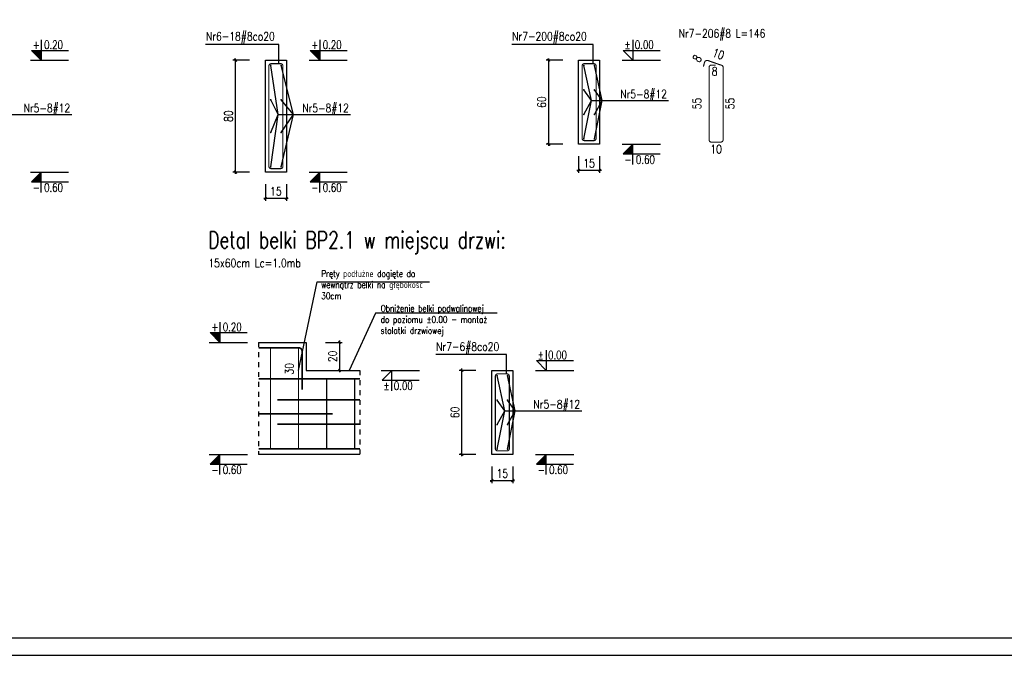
# Model space of a CAD drawing. Header units: millimetres. Extents: x 1283012 to 1317293, y -98285 to -69720.
# Tile 3 of 24: x 1289348 to 1296380, y -98145 to -93604. Entities that reach past the tile are written whole.
import ezdxf

# ---------------------------------------------------------------- set-up
doc = ezdxf.new("R2010")
doc.units = ezdxf.units.MM
doc.header["$LTSCALE"] = 250
doc.linetypes.add('PRZERYWANA', pattern=[0.282222, 0.141111, -0.141111])
for name, color, linetype in [('11 - opisy TXT2', 4, 'Continuous'), ('111 - opisy TXT3', 2, 'Continuous'), ('2 - linie odniesienia opisy', 8, 'Continuous'), ('33 - linia 2', 3, 'Continuous'), ('555 - cienka przerywana 3', 1, 'PRZERYWANA'), ('8 - zbrojenie', 8, 'Continuous')]:
    doc.layers.add(name, color=color, linetype=linetype)
doc.styles.add('TXT2', font='simplex.shx', dxfattribs={"width": 0.8, "height": 60})
doc.styles.add('TXT3', font='simplex.shx', dxfattribs={"width": 0.8, "height": 120})
doc.dimstyles.new('R1 - centymetry', dxfattribs={"dimtxt": 60, "dimasz": 17.5, "dimexe": 18.75, "dimexo": 18.75, "dimgap": 20, "dimtad": 1, "dimdec": 1, "dimlfac": 0.1, "dimrnd": 0.5, "dimdsep": 46, "dimtxsty": 'TXT2', "dimblk1": 'OBLIQUE', "dimblk2": 'OBLIQUE', "dimsah": 1, "dimcen": -0.75, "dimdle": 12.5, "dimclrt": 4, "dimadec": 0, "dimazin": 0, "dimtfac": 0.75, "dimtdec": 1, "dimtix": 1, "dimtmove": 2, "dimatfit": 3, "dimldrblk": 'OBLIQUE', "dimfxl": 100, "dimfxlon": 1, "dimtvp": 0.75, "dimtolj": 1, "dimtzin": 0, "dimarcsym": 0})
doc.dimstyles.new('wym zbr', dxfattribs={"dimtxt": 60, "dimasz": 35, "dimexe": 37.5, "dimexo": 37.5, "dimgap": 30, "dimtad": 0, "dimdec": 0, "dimlfac": 0.1, "dimzin": 0, "dimdsep": 46, "dimtxsty": 'TXT2', "dimblk1": 'OBLIQUE', "dimblk2": 'OBLIQUE', "dimsah": 1, "dimcen": -1.5, "dimdle": 25, "dimse1": 1, "dimse2": 1, "dimsd1": 1, "dimsd2": 1, "dimclrt": 4, "dimadec": 0, "dimazin": 0, "dimtfac": 0.75, "dimtdec": 0, "dimtix": 1, "dimtmove": 2, "dimatfit": 3, "dimldrblk": 'OBLIQUE', "dimfxl": 200, "dimfxlon": 1, "dimtvp": 0.75, "dimtolj": 1, "dimtzin": 0, "dimarcsym": 0})
doc.dimstyles.new('wym_zbr', dxfattribs={"dimtxt": 60, "dimasz": 35, "dimexe": 17.5, "dimexo": 37.5, "dimgap": 1.5, "dimtad": 0, "dimdec": 0, "dimlfac": 0.1, "dimzin": 0, "dimdsep": 46, "dimtxsty": 'TXT2', "dimblk1": 'OBLIQUE', "dimblk2": 'OBLIQUE', "dimsah": 1, "dimcen": -3, "dimdle": 12.5, "dimse1": 1, "dimse2": 1, "dimsd1": 1, "dimsd2": 1, "dimclrt": 4, "dimadec": 0, "dimazin": 0, "dimtfac": 0.75, "dimtdec": 0, "dimtix": 1, "dimtmove": 2, "dimatfit": 3, "dimldrblk": 'OBLIQUE', "dimfxl": 1, "dimtvp": 0.75, "dimtolj": 1, "dimtzin": 0, "dimarcsym": 0})

# ---------------------------------------------------------------- blocks, each defined once
blk = doc.blocks.new('poz')
at = {"layer": '2 - linie odniesienia opisy', "linetype": 'Continuous'}
blk.add_lwpolyline([(0, 58), (0, 0), (-27.4, 28), (78.3, 28)], dxfattribs=at)
at = {"layer": '2 - linie odniesienia opisy', "color": 4, "linetype": 'Continuous', "style": 'TXT2', "width": 0.75}
blk.add_attdef('POZ', (-29.7, 32), '', height=24, dxfattribs=at)
blk = doc.blocks.new('*D279')
at = {"layer": 'Defpoints', "color": 0, "transparency": 16777216}
for p in [(1294318.3, -93928.5), (1294271.6, -93944.5), (1294271.6, -94017.5)]:
    blk.add_point(p, dxfattribs=at)
at = {"layer": '2 - linie odniesienia opisy', "color": 4, "transparency": 16777216, "insert": (1294310.9, -93973.5), "char_height": 60, "attachment_point": 5, "style": 'TXT2'}
blk.add_mtext('\\A1;8', dxfattribs=at)
blk = doc.blocks.new('_OBLIQUE')
at = {"color": 0, "linetype": 'ByBlock'}
blk.add_line((-0.5, -0.5), (0.5, 0.5), dxfattribs=at)
blk = doc.blocks.new('*D280')
at = {"layer": 'Defpoints', "color": 0, "transparency": 16777216}
for p in [(1294307.9, -93928.5), (1294244.5, -94478.5), (1294307.9, -94478.5)]:
    blk.add_point(p, dxfattribs=at)
at = {"layer": '2 - linie odniesienia opisy', "color": 4, "transparency": 16777216, "insert": (1294184.5, -94203.5), "char_height": 60, "attachment_point": 5, "rotation": 90, "style": 'TXT2'}
blk.add_mtext('\\A1;55', dxfattribs=at)
blk = doc.blocks.new('*D281')
at = {"layer": 'Defpoints', "color": 0, "transparency": 16777216}
for p in [(1294355.6, -93928.5), (1294471.7, -93928.5), (1294346.6, -94478.5)]:
    blk.add_point(p, dxfattribs=at)
at = {"layer": '2 - linie odniesienia opisy', "color": 4, "transparency": 16777216, "insert": (1294421, -94203.5), "char_height": 60, "attachment_point": 5, "rotation": 90, "style": 'TXT2'}
blk.add_mtext('\\A1;55', dxfattribs=at)
blk = doc.blocks.new('*D282')
at = {"layer": 'Defpoints', "color": 0, "transparency": 16777216}
for p in [(1294271.6, -94462.5), (1294371.6, -94462.5), (1294371.6, -94572.7)]:
    blk.add_point(p, dxfattribs=at)
at = {"layer": '2 - linie odniesienia opisy', "color": 4, "transparency": 16777216, "insert": (1294321.6, -94528.9), "char_height": 60, "attachment_point": 5, "style": 'TXT2'}
blk.add_mtext('\\A1;10', dxfattribs=at)
blk = doc.blocks.new('*D283')
at = {"layer": 'Defpoints', "color": 0, "transparency": 16777216}
for p in [(1294262.3, -93895.6), (1294367, -93933.2), (1294370.1, -93924.4)]:
    blk.add_point(p, dxfattribs=at)
at = {"layer": '2 - linie odniesienia opisy', "color": 4, "transparency": 16777216, "insert": (1294338, -93849.2), "char_height": 60, "attachment_point": 5, "rotation": 340.27756, "style": 'TXT2'}
blk.add_mtext('\\A1;10', dxfattribs=at)
blk = doc.blocks.new('*D284')
at = {"layer": 'Defpoints', "color": 0, "transparency": 16777216}
for p in [(1294230.9, -93939.1), (1294250.8, -93890.8), (1294257.8, -93895.1)]:
    blk.add_point(p, dxfattribs=at)
at = {"layer": '2 - linie odniesienia opisy', "color": 4, "transparency": 16777216, "insert": (1294186.2, -93881.5), "char_height": 60, "attachment_point": 5, "rotation": 58.50421, "style": 'TXT2'}
blk.add_mtext('\\A1;8', dxfattribs=at)
blk = doc.blocks.new('*U278')
at = {"layer": '2 - linie odniesienia opisy', "const_width": 8}
blk.add_lwpolyline([(0, 250.2), (0, -250.2)], dxfattribs=at)
blk = doc.blocks.new('*U277')
at = {"color": 0, "linetype": 'ByBlock', "lineweight": -2, "transparency": 16777216}
blk.add_blockref('*U278', (200, 0), dxfattribs=at)
at = {"layer": '2 - linie odniesienia opisy', "color": 0, "linetype": 'ByBlock', "lineweight": -2, "transparency": 16777216}
blk.add_blockref('*U278', (0, 0), dxfattribs=at)
blk = doc.blocks.new('*D285')
at = {"layer": '2 - linie odniesienia opisy', "color": 0, "lineweight": -2, "transparency": 16777216}
for p, q in [((1291633.2, -95896.8), (1291633.2, -96121.8)), ((1291533.2, -95909.3), (1291651.9, -95909.3)), ((1291533.2, -96109.3), (1291651.9, -96109.3))]:
    blk.add_line(p, q, dxfattribs=at)
at = {"layer": 'Defpoints', "color": 0, "transparency": 16777216}
for p in [(1291395.1, -95909.3), (1291395.1, -96109.3), (1291633.2, -96109.3)]:
    blk.add_point(p, dxfattribs=at)
at = {"layer": '2 - linie odniesienia opisy', "color": 0, "lineweight": -2, "transparency": 16777216, "xscale": 17.5, "yscale": 17.5, "zscale": 17.5}
for p, rotation in [((1291633.2, -95909.3), 90), ((1291633.2, -96109.3), 270)]:
    blk.add_blockref('_OBLIQUE', p, dxfattribs=dict(at, rotation=rotation))
at = {"layer": '2 - linie odniesienia opisy', "color": 4, "transparency": 16777216, "insert": (1291583.2, -96009.3), "char_height": 60, "attachment_point": 5, "rotation": 90, "style": 'TXT2'}
blk.add_mtext('\\A1;20', dxfattribs=at)
blk = doc.blocks.new('*D286')
at = {"layer": 'Defpoints', "color": 0, "transparency": 16777216}
for p in [(1291305.3, -95948.1), (1291340.1, -95948.1), (1291365.1, -96248.1)]:
    blk.add_point(p, dxfattribs=at)
at = {"layer": '2 - linie odniesienia opisy', "color": 4, "transparency": 16777216, "insert": (1291273.8, -96098.1), "char_height": 60, "attachment_point": 5, "rotation": 90, "style": 'TXT2'}
blk.add_mtext('\\A1;30', dxfattribs=at)
blk = doc.blocks.new('*D287')
at = {"layer": '2 - linie odniesienia opisy', "color": 0, "lineweight": -2, "transparency": 16777216}
for p, q in [((1293339.7, -94580.1), (1293339.7, -94698.9)), ((1293489.7, -94580.1), (1293489.7, -94698.9)), ((1293327.2, -94680.1), (1293502.2, -94680.1))]:
    blk.add_line(p, q, dxfattribs=at)
at = {"layer": 'Defpoints', "color": 0, "transparency": 16777216}
for p in [(1293339.7, -94493.2), (1293489.7, -94493.2), (1293489.7, -94680.1)]:
    blk.add_point(p, dxfattribs=at)
at = {"layer": '2 - linie odniesienia opisy', "color": 0, "lineweight": -2, "transparency": 16777216, "xscale": 17.5, "yscale": 17.5, "zscale": 17.5, "rotation": 180}
blk.add_blockref('_OBLIQUE', (1293339.7, -94680.1), dxfattribs=at)
at = {"layer": '2 - linie odniesienia opisy', "color": 0, "lineweight": -2, "transparency": 16777216, "xscale": 17.5, "yscale": 17.5, "zscale": 17.5}
blk.add_blockref('_OBLIQUE', (1293489.7, -94680.1), dxfattribs=at)
at = {"layer": '2 - linie odniesienia opisy', "color": 4, "transparency": 16777216, "insert": (1293414.7, -94630.1), "char_height": 60, "attachment_point": 5, "style": 'TXT2'}
blk.add_mtext('\\A1;15', dxfattribs=at)
blk = doc.blocks.new('*D288')
at = {"layer": '2 - linie odniesienia opisy', "color": 0, "lineweight": -2, "transparency": 16777216}
for p, q in [((1293226.2, -93893.2), (1293107.4, -93893.2)), ((1293126.2, -94505.7), (1293126.2, -93880.7)), ((1293226.2, -94493.2), (1293107.4, -94493.2))]:
    blk.add_line(p, q, dxfattribs=at)
at = {"layer": 'Defpoints', "color": 0, "transparency": 16777216}
for p in [(1293126.2, -93893.2), (1293339.7, -93893.2), (1293339.7, -94493.2)]:
    blk.add_point(p, dxfattribs=at)
at = {"layer": '2 - linie odniesienia opisy', "color": 0, "lineweight": -2, "transparency": 16777216, "xscale": 17.5, "yscale": 17.5, "zscale": 17.5}
for p, rotation in [((1293126.2, -93893.2), 90), ((1293126.2, -94493.2), 270)]:
    blk.add_blockref('_OBLIQUE', p, dxfattribs=dict(at, rotation=rotation))
at = {"layer": '2 - linie odniesienia opisy', "color": 4, "transparency": 16777216, "insert": (1293076.2, -94193.2), "char_height": 60, "attachment_point": 5, "rotation": 90, "style": 'TXT2'}
blk.add_mtext('\\A1;60', dxfattribs=at)
blk = doc.blocks.new('*D289')
at = {"layer": '2 - linie odniesienia opisy', "color": 0, "lineweight": -2, "transparency": 16777216}
for p, q in [((1291103.1, -94780.1), (1291103.1, -94898.9)), ((1291253.1, -94780.1), (1291253.1, -94898.9)), ((1291090.6, -94880.1), (1291265.6, -94880.1))]:
    blk.add_line(p, q, dxfattribs=at)
at = {"layer": 'Defpoints', "color": 0, "transparency": 16777216}
for p in [(1291103.1, -94693.2), (1291253.1, -94693.2), (1291253.1, -94880.1)]:
    blk.add_point(p, dxfattribs=at)
at = {"layer": '2 - linie odniesienia opisy', "color": 0, "lineweight": -2, "transparency": 16777216, "xscale": 17.5, "yscale": 17.5, "zscale": 17.5, "rotation": 180}
blk.add_blockref('_OBLIQUE', (1291103.1, -94880.1), dxfattribs=at)
at = {"layer": '2 - linie odniesienia opisy', "color": 0, "lineweight": -2, "transparency": 16777216, "xscale": 17.5, "yscale": 17.5, "zscale": 17.5}
blk.add_blockref('_OBLIQUE', (1291253.1, -94880.1), dxfattribs=at)
at = {"layer": '2 - linie odniesienia opisy', "color": 4, "transparency": 16777216, "insert": (1291178.1, -94830.1), "char_height": 60, "attachment_point": 5, "style": 'TXT2'}
blk.add_mtext('\\A1;15', dxfattribs=at)
blk = doc.blocks.new('*D290')
at = {"layer": '2 - linie odniesienia opisy', "color": 0, "lineweight": -2, "transparency": 16777216}
for p, q in [((1290989.6, -93893.2), (1290870.9, -93893.2)), ((1290889.6, -94705.7), (1290889.6, -93880.7)), ((1290989.6, -94693.2), (1290870.9, -94693.2))]:
    blk.add_line(p, q, dxfattribs=at)
at = {"layer": 'Defpoints', "color": 0, "transparency": 16777216}
for p in [(1290889.6, -93893.2), (1291103.1, -93893.2), (1291103.1, -94693.2)]:
    blk.add_point(p, dxfattribs=at)
at = {"layer": '2 - linie odniesienia opisy', "color": 0, "lineweight": -2, "transparency": 16777216, "xscale": 17.5, "yscale": 17.5, "zscale": 17.5}
for p, rotation in [((1290889.6, -93893.2), 90), ((1290889.6, -94693.2), 270)]:
    blk.add_blockref('_OBLIQUE', p, dxfattribs=dict(at, rotation=rotation))
at = {"layer": '2 - linie odniesienia opisy', "color": 4, "transparency": 16777216, "insert": (1290839.6, -94293.2), "char_height": 60, "attachment_point": 5, "rotation": 90, "style": 'TXT2'}
blk.add_mtext('\\A1;80', dxfattribs=at)
blk = doc.blocks.new('*D301')
at = {"layer": '2 - linie odniesienia opisy', "color": 0, "lineweight": -2, "transparency": 16777216}
for p, q in [((1292719.9, -96796.1), (1292719.9, -96914.9)), ((1292869.9, -96796.1), (1292869.9, -96914.9)), ((1292707.4, -96896.1), (1292882.4, -96896.1))]:
    blk.add_line(p, q, dxfattribs=at)
at = {"layer": 'Defpoints', "color": 0, "transparency": 16777216}
for p in [(1292719.9, -96709.3), (1292869.9, -96709.3), (1292869.9, -96896.1)]:
    blk.add_point(p, dxfattribs=at)
at = {"layer": '2 - linie odniesienia opisy', "color": 0, "lineweight": -2, "transparency": 16777216, "xscale": 17.5, "yscale": 17.5, "zscale": 17.5, "rotation": 180}
blk.add_blockref('_OBLIQUE', (1292719.9, -96896.1), dxfattribs=at)
at = {"layer": '2 - linie odniesienia opisy', "color": 0, "lineweight": -2, "transparency": 16777216, "xscale": 17.5, "yscale": 17.5, "zscale": 17.5}
blk.add_blockref('_OBLIQUE', (1292869.9, -96896.1), dxfattribs=at)
at = {"layer": '2 - linie odniesienia opisy', "color": 4, "transparency": 16777216, "insert": (1292794.9, -96846.1), "char_height": 60, "attachment_point": 5, "style": 'TXT2'}
blk.add_mtext('\\A1;15', dxfattribs=at)
blk = doc.blocks.new('*D302')
at = {"layer": '2 - linie odniesienia opisy', "color": 0, "lineweight": -2, "transparency": 16777216}
for p, q in [((1292606.4, -96109.3), (1292487.7, -96109.3)), ((1292506.4, -96721.8), (1292506.4, -96096.8)), ((1292606.4, -96709.3), (1292487.7, -96709.3))]:
    blk.add_line(p, q, dxfattribs=at)
at = {"layer": 'Defpoints', "color": 0, "transparency": 16777216}
for p in [(1292506.4, -96109.3), (1292719.9, -96109.3), (1292719.9, -96709.3)]:
    blk.add_point(p, dxfattribs=at)
at = {"layer": '2 - linie odniesienia opisy', "color": 0, "lineweight": -2, "transparency": 16777216, "xscale": 17.5, "yscale": 17.5, "zscale": 17.5}
for p, rotation in [((1292506.4, -96109.3), 90), ((1292506.4, -96709.3), 270)]:
    blk.add_blockref('_OBLIQUE', p, dxfattribs=dict(at, rotation=rotation))
at = {"layer": '2 - linie odniesienia opisy', "color": 4, "transparency": 16777216, "insert": (1292456.4, -96409.3), "char_height": 60, "attachment_point": 5, "rotation": 90, "style": 'TXT2'}
blk.add_mtext('\\A1;60', dxfattribs=at)

msp = doc.modelspace()

# ---------------------------------------------------------------- hatches: boundary and pattern name
at = {"layer": '2 - linie odniesienia opisy'}
for points in [[(1289500.82, -93823.22), (1289432.41, -93823.22), (1289500.82, -93893.22)], [(1291490.74, -93823.22), (1291422.34, -93823.22), (1291490.74, -93893.22)], [(1293727.28, -94563.22), (1293658.88, -94563.22), (1293727.28, -94493.22)], [(1289500.82, -94763.22), (1289432.41, -94763.22), (1289500.82, -94693.22)], [(1291490.74, -94763.22), (1291422.34, -94763.22), (1291490.74, -94693.22)], [(1290776.92, -95839.27), (1290708.51, -95839.27), (1290776.92, -95909.27)], [(1290776.92, -96779.27), (1290708.51, -96779.27), (1290776.92, -96709.27)], [(1293107.54, -96779.27), (1293039.14, -96779.27), (1293107.54, -96709.27)]]:
    msp.add_hatch(color=256, dxfattribs=at).paths.add_polyline_path(points)

# ---------------------------------------------------------------- linework, layer by layer
at = {"layer": '111 - opisy TXT3'}
msp.add_lwpolyline([(1285662.38, -98019.75), (1299762.38, -98019.75), (1299762.38, -87769.75), (1285662.38, -87769.75)], close=True, dxfattribs=at)
at = {"layer": '2 - linie odniesienia opisy'}
msp.add_lwpolyline([(1285037.38, -98144.75), (1299887.38, -98144.75), (1299887.38, -87644.75), (1285037.38, -87644.75)], close=True, dxfattribs=at)
for points in [[(1291198.33, -93918.22), (1291198.33, -93780.37), (1290675.87, -93780.37)], [(1293443.91, -93918.22), (1293443.91, -93780.37), (1292862.69, -93780.37)], [(1291338.66, -96110.57), (1291472.13, -95477.25), (1292275.8, -95477.25)], [(1292759.13, -95701.58), (1291889.07, -95701.58), (1291700.29, -96109.27)], [(1292824.17, -96134.27), (1292824.17, -95996.42), (1292319.79, -95996.42)]]:
    msp.add_lwpolyline(points, dxfattribs=at)
at = {"layer": '2 - linie odniesienia opisy', "const_width": 12}
msp.add_lwpolyline([(1291054.75, -95948.07), (1291340.07, -95948.07, -0.4142136), (1291365.07, -95973.07), (1291365.07, -96248.07)], format="xyb", dxfattribs=at)
at = {"layer": '2 - linie odniesienia opisy'}
for points, const_width in [([(1291140.07, -95948.07), (1291140.07, -96669.33)], 8), ([(1291340.07, -95948.07), (1291340.07, -96669.33)], 8), ([(1291777.91, -96168.89), (1291054.75, -96168.89)], 12), ([(1291777.91, -96319.26), (1291188.53, -96319.26)], 12), ([(1291582.23, -96418.89), (1291054.75, -96418.89)], 12), ([(1291777.91, -96494.33), (1291188.53, -96494.33)], 12), ([(1291777.91, -96669.33), (1291054.75, -96669.33)], 12)]:
    msp.add_lwpolyline(points, dxfattribs=dict(at, const_width=const_width))
at = {"layer": '33 - linia 2'}
for points in [[(1291103.13, -93893.22), (1291253.13, -93893.22), (1291253.13, -94693.22), (1291103.13, -94693.22)], [(1293339.67, -93893.22), (1293489.67, -93893.22), (1293489.67, -94493.22), (1293339.67, -94493.22)], [(1292719.93, -96109.27), (1292869.93, -96109.27), (1292869.93, -96709.27), (1292719.93, -96709.27)]]:
    msp.add_lwpolyline(points, close=True, dxfattribs=at)
for points in [[(1291054.75, -95909.27), (1291395.07, -95909.27), (1291395.07, -96109.27), (1291777.91, -96109.27)], [(1291777.91, -96709.27), (1291054.75, -96709.27)]]:
    msp.add_lwpolyline(points, dxfattribs=at)
at = {"layer": '555 - cienka przerywana 3'}
for points in [[(1291054.75, -95909.27), (1291054.75, -96709.27)], [(1291777.91, -96109.27), (1291777.91, -96709.27)]]:
    msp.add_lwpolyline(points, dxfattribs=at)
at = {"layer": '8 - zbrojenie'}
for points in [[(1289425.4, -93893.22), (1289698.01, -93893.22)], [(1291140.6, -94655.75), (1291195.13, -94281.23), (1291140.6, -93930.68)], [(1291215.67, -94655.75), (1291304.1, -94281.23), (1291215.67, -93930.68)], [(1291415.33, -93893.22), (1291687.93, -93893.22)], [(1293377.14, -94455.75), (1293431.67, -94181.23), (1293377.14, -93930.68)], [(1293452.21, -94455.75), (1293506.74, -94181.23), (1293452.21, -93930.68)], [(1293651.87, -93893.22), (1293924.47, -93893.22)], [(1293377.14, -94280.75), (1293431.67, -94181.23), (1293377.14, -94105.68)], [(1293452.21, -94280.75), (1293506.74, -94181.23), (1293452.21, -94105.68)], [(1291140.6, -94409.75), (1291195.13, -94281.23), (1291140.6, -94176.68)], [(1291215.67, -94409.75), (1291304.1, -94281.23), (1291215.67, -94176.68)], [(1293431.67, -94181.23), (1293981.95, -94181.23)], [(1289205.2, -94281.23), (1289720.68, -94281.23)], [(1291195.13, -94281.23), (1291710.61, -94281.23)], [(1293651.87, -94493.22), (1293924.47, -94493.22)], [(1289425.4, -94693.22), (1289698.01, -94693.22)], [(1291415.33, -94693.22), (1291687.93, -94693.22)], [(1290701.5, -95909.27), (1290974.11, -95909.27)], [(1291930.68, -96109.27), (1292203.28, -96109.27)], [(1293032.13, -96109.27), (1293304.73, -96109.27)], [(1292757.4, -96671.8), (1292811.93, -96397.28), (1292757.4, -96146.73)], [(1292832.47, -96671.8), (1292887, -96397.28), (1292832.47, -96146.73)], [(1292757.4, -96496.8), (1292811.93, -96397.28), (1292757.4, -96321.73)], [(1292832.47, -96496.8), (1292887, -96397.28), (1292832.47, -96321.73)], [(1292811.93, -96397.28), (1293362.21, -96397.28)], [(1290701.5, -96709.27), (1290974.11, -96709.27)], [(1293032.13, -96709.27), (1293304.73, -96709.27)]]:
    msp.add_lwpolyline(points, dxfattribs=at)
for points in [[(1291212.13, -93918.22, 8, 8, 0), (1291144.13, -93918.22, 8, 8, 0.4142136), (1291128.13, -93934.22, 8, 8, 0), (1291128.13, -94652.22, 8, 8, 0.4142136), (1291144.13, -94668.22, 8, 8, 0), (1291212.13, -94668.22, 8, 8, 0.4142136), (1291228.13, -94652.22, 8, 8, 0), (1291228.13, -93934.22, 8, 8, 0.4142136)], [(1293448.67, -93918.22, 8, 8, 0), (1293380.67, -93918.22, 8, 8, 0.4142136), (1293364.67, -93934.22, 8, 8, 0), (1293364.67, -94452.22, 8, 8, 0.4142136), (1293380.67, -94468.22, 8, 8, 0), (1293448.67, -94468.22, 8, 8, 0.4142136), (1293464.67, -94452.22, 8, 8, 0), (1293464.67, -93934.22, 8, 8, 0.4142136)], [(1292828.93, -96134.27, 8, 8, 0), (1292760.93, -96134.27, 8, 8, 0.4142136), (1292744.93, -96150.27, 8, 8, 0), (1292744.93, -96668.27, 8, 8, 0.4142136), (1292760.93, -96684.27, 8, 8, 0), (1292828.93, -96684.27, 8, 8, 0.4142136), (1292844.93, -96668.27, 8, 8, 0), (1292844.93, -96150.27, 8, 8, 0.4142136)]]:
    msp.add_lwpolyline(points, format="xyseb", close=True, dxfattribs=at)
at = {"layer": '8 - zbrojenie', "const_width": 6}
for points in [[(1291137.6, -93930.68, -1), (1291143.6, -93930.68, -1)], [(1291218.67, -93930.68, 1), (1291212.67, -93930.68, 1)], [(1293374.14, -93930.68, -1), (1293380.14, -93930.68, -1)], [(1293455.21, -93930.68, 1), (1293449.21, -93930.68, 1)], [(1293374.14, -94105.68, -1), (1293380.14, -94105.68, -1)], [(1293455.21, -94105.68, 1), (1293449.21, -94105.68, 1)], [(1291137.6, -94176.68, -1), (1291143.6, -94176.68, -1)], [(1291218.67, -94176.68, 1), (1291212.67, -94176.68, 1)], [(1293374.14, -94280.75, 1), (1293380.14, -94280.75, 1)], [(1293455.21, -94280.75, -1), (1293449.21, -94280.75, -1)], [(1291137.6, -94409.75, 1), (1291143.6, -94409.75, 1)], [(1291218.67, -94409.75, -1), (1291212.67, -94409.75, -1)], [(1293374.14, -94455.75, 1), (1293380.14, -94455.75, 1)], [(1293455.21, -94455.75, -1), (1293449.21, -94455.75, -1)], [(1291137.6, -94655.75, 1), (1291143.6, -94655.75, 1)], [(1291218.67, -94655.75, -1), (1291212.67, -94655.75, -1)], [(1292754.4, -96146.73, -1), (1292760.4, -96146.73, -1)], [(1292835.47, -96146.73, 1), (1292829.47, -96146.73, 1)], [(1292754.4, -96321.73, -1), (1292760.4, -96321.73, -1)], [(1292835.47, -96321.73, 1), (1292829.47, -96321.73, 1)], [(1292754.4, -96496.8, 1), (1292760.4, -96496.8, 1)], [(1292835.47, -96496.8, -1), (1292829.47, -96496.8, -1)], [(1292754.4, -96671.8, 1), (1292760.4, -96671.8, 1)], [(1292835.47, -96671.8, -1), (1292829.47, -96671.8, -1)]]:
    msp.add_lwpolyline(points, format="xyb", close=True, dxfattribs=at)
at = {"layer": '8 - zbrojenie', "const_width": 8}
msp.add_lwpolyline([(1294318.26, -93928.48), (1294287.64, -93928.48, 0.4142136), (1294271.64, -93944.48), (1294271.64, -94462.48, 0.4142136), (1294287.64, -94478.48), (1294355.64, -94478.48, 0.4142136), (1294371.64, -94462.48), (1294371.64, -93944.48, 0.4142136), (1294355.64, -93928.48), (1294262.31, -93895.65, 0.4053742), (1294238.5, -93910.09), (1294230.92, -93939.08)], format="xyb", dxfattribs=at)

# ---------------------------------------------------------------- block references
at = {"layer": '2 - linie odniesienia opisy'}
ref = msp.add_blockref('poz', (1289500.82, -93893.22), dxfattribs=dict(at, xscale=2.5, yscale=2.5, zscale=2.5))
ref.add_attrib('POZ', '+ 0.20', (1289441.46, -93813.21), dxfattribs={"color": 4, "linetype": 'Continuous', "height": 60, "style": 'TXT2', "width": 0.75})
ref = msp.add_blockref('poz', (1291490.74, -93893.22), dxfattribs=dict(at, xscale=2.5, yscale=2.5, zscale=2.5))
ref.add_attrib('POZ', '+ 0.20', (1291431.39, -93813.21), dxfattribs={"color": 4, "linetype": 'Continuous', "height": 60, "style": 'TXT2', "width": 0.75})
ref = msp.add_blockref('poz', (1293727.28, -93893.22), dxfattribs=dict(at, xscale=2.5, yscale=2.5, zscale=2.5))
ref.add_attrib('POZ', '%%P 0.00', (1293667.93, -93813.21), dxfattribs={"color": 4, "linetype": 'Continuous', "height": 60, "style": 'TXT2', "width": 0.75})
ref = msp.add_blockref('poz', (1293727.28, -94493.22), dxfattribs=dict(at, xscale=-2.5, yscale=2.5, zscale=2.5, rotation=180))
ref.add_attrib('POZ', '- 0.60', (1293667.93, -94633.23), dxfattribs={"color": 4, "linetype": 'Continuous', "height": 60, "style": 'TXT2', "width": 0.75})
ref = msp.add_blockref('poz', (1289500.82, -94693.22), dxfattribs=dict(at, xscale=-2.5, yscale=2.5, zscale=2.5, rotation=180))
ref.add_attrib('POZ', '- 0.60', (1289441.46, -94833.23), dxfattribs={"color": 4, "linetype": 'Continuous', "height": 60, "style": 'TXT2', "width": 0.75})
ref = msp.add_blockref('poz', (1291490.74, -94693.22), dxfattribs=dict(at, xscale=-2.5, yscale=2.5, zscale=2.5, rotation=180))
ref.add_attrib('POZ', '- 0.60', (1291431.39, -94833.23), dxfattribs={"color": 4, "linetype": 'Continuous', "height": 60, "style": 'TXT2', "width": 0.75})
ref = msp.add_blockref('poz', (1290776.92, -95909.27), dxfattribs=dict(at, xscale=2.5, yscale=2.5, zscale=2.5))
ref.add_attrib('POZ', '+ 0.20', (1290717.56, -95829.26), dxfattribs={"color": 4, "linetype": 'Continuous', "height": 60, "style": 'TXT2', "width": 0.75})
ref = msp.add_blockref('poz', (1293107.54, -96109.27), dxfattribs=dict(at, xscale=2.5, yscale=2.5, zscale=2.5))
ref.add_attrib('POZ', '%%P 0.00', (1293048.19, -96029.26), dxfattribs={"color": 4, "linetype": 'Continuous', "height": 60, "style": 'TXT2', "width": 0.75})
ref = msp.add_blockref('poz', (1292006.09, -96109.27), dxfattribs=dict(at, xscale=-2.5, yscale=2.5, zscale=2.5, rotation=180))
ref.add_attrib('POZ', '%%P 0.00', (1291946.74, -96249.28), dxfattribs={"color": 4, "linetype": 'Continuous', "height": 60, "style": 'TXT2', "width": 0.75})
msp.add_blockref('*U277', (1291540.07, -96419.11), dxfattribs=at)
ref = msp.add_blockref('poz', (1290776.92, -96709.27), dxfattribs=dict(at, xscale=-2.5, yscale=2.5, zscale=2.5, rotation=180))
ref.add_attrib('POZ', '- 0.60', (1290717.56, -96849.28), dxfattribs={"color": 4, "linetype": 'Continuous', "height": 60, "style": 'TXT2', "width": 0.75})
ref = msp.add_blockref('poz', (1293107.54, -96709.27), dxfattribs=dict(at, xscale=-2.5, yscale=2.5, zscale=2.5, rotation=180))
ref.add_attrib('POZ', '- 0.60', (1293048.19, -96849.28), dxfattribs={"color": 4, "linetype": 'Continuous', "height": 60, "style": 'TXT2', "width": 0.75})

# ---------------------------------------------------------------- texts
at = {"layer": '11 - opisy TXT2', "style": 'TXT2', "width": 0.8}
for s, p in [('Nr6-18#8co20', (1290678.42, -93753.43)), ('Nr7-200#8co20', (1292865.24, -93753.43)), ('Nr7-206#8 L=146', (1294054.25, -93732.51)), ('Nr5-8#12 ', (1293637.04, -94165.6)), ('Nr5-8#12 ', (1289375.77, -94265.6)), ('Nr5-8#12 ', (1291365.7, -94265.6)), ('15x60cm Lc=1.0mb', (1290695.65, -95372.26)), ('Nr7-6#8co20', (1292322.34, -95969.48)), ('Nr5-8#12 ', (1293017.3, -96381.65))]:
    msp.add_text(s, height=60, dxfattribs=at).set_placement(p)
at = {"layer": '11 - opisy TXT2', "insert": (1291501.9, -95394.65), "char_height": 47.5, "width": 829.2698, "attachment_point": 1, "style": 'TXT2'}
msp.add_mtext('Pręty podłużne dogięte do wewnątrz belki na głębokość 30cm', dxfattribs=at)
at = {"layer": '11 - opisy TXT2', "insert": (1291926.35, -95642.65), "char_height": 47.5, "attachment_point": 1, "style": 'TXT2'}
msp.add_mtext_dynamic_manual_height_columns('Obniżenie belki podwalinowej do poziomu %%P0.00 - montaż stolatki drzwiowej', width=829.2698, gutter_width=225, heights=[0], dxfattribs=at)
at = {"layer": '111 - opisy TXT3', "style": 'TXT3', "width": 0.75}
msp.add_text('Detal belki BP2.1 w miejscu drzwi:', height=120, dxfattribs=at).set_placement((1290694.47, -95237.88))

# ---------------------------------------------------------------- dimensions: what is measured, and where the dimension line sits
at = {"layer": '2 - linie odniesienia opisy'}
for p1, p2, distance, text, picture, middle in [((1294262.31, -93895.65), (1294366.95, -93933.16), 9.28, '10', '*D283', (1294338.01, -93849.19)), ((1294230.92, -93939.08), (1294257.85, -93895.14), 8.27, '8', '*D284', (1294186.18, -93881.45))]:
    dim = msp.add_aligned_dim(p1=p1, p2=p2, distance=distance, text=text, dimstyle='wym zbr', override={"dimtxsty": 'TXT2', "dimtolj": 1}, dxfattribs=at)
    dim.commit()
    dim.dimension.update_dxf_attribs({"geometry": picture, "text_midpoint": middle})
for base, p1, p2, dimstyle, picture, middle in [((1290889.61, -93893.22), (1291103.13, -94693.22), (1291103.13, -93893.22), 'R1 - centymetry', '*D290', (1290839.61, -94293.22)), ((1293126.16, -93893.22), (1293339.67, -94493.22), (1293339.67, -93893.22), 'R1 - centymetry', '*D288', (1293076.16, -94193.22)), ((1294244.5, -94478.48), (1294307.95, -93928.48), (1294307.95, -94478.48), 'wym zbr', '*D280', (1294184.5, -94203.48)), ((1291633.2, -96109.27), (1291395.07, -95909.27), (1291395.07, -96109.27), 'R1 - centymetry', '*D285', (1291583.2, -96009.27)), ((1291305.34, -95948.07), (1291365.07, -96248.07), (1291340.07, -95948.07), 'wym_zbr', '*D286', (1291273.84, -96098.07)), ((1292506.42, -96109.27), (1292719.93, -96709.27), (1292719.93, -96109.27), 'R1 - centymetry', '*D302', (1292456.42, -96409.27))]:
    dim = msp.add_linear_dim(base=base, p1=p1, p2=p2, angle=90, dimstyle=dimstyle, dxfattribs=at)
    dim.commit()
    dim.dimension.update_dxf_attribs({"geometry": picture, "text_midpoint": middle})
dim = msp.add_linear_dim(base=(1294271.64, -94017.48), p1=(1294318.26, -93928.48), p2=(1294271.64, -93944.48), text='8', dimstyle='wym zbr', override={"dimtxsty": 'TXT2', "dimtolj": 1}, dxfattribs=at)
dim.commit()
dim.dimension.update_dxf_attribs({"geometry": '*D279', "text_midpoint": (1294310.95, -93973.48), "dimtype": 160})
dim = msp.add_linear_dim(base=(1294471.65, -93928.48), p1=(1294346.64, -94478.48), p2=(1294355.64, -93928.48), angle=90, dimstyle='wym zbr', dxfattribs=at)
dim.commit()
dim.dimension.update_dxf_attribs({"geometry": '*D281', "text_midpoint": (1294421.01, -94203.48), "dimtype": 160})
for base, p1, p2, picture, middle in [((1293489.67, -94680.1), (1293339.67, -94493.22), (1293489.67, -94493.22), '*D287', (1293414.67, -94630.1)), ((1291253.13, -94880.1), (1291103.13, -94693.22), (1291253.13, -94693.22), '*D289', (1291178.13, -94830.1)), ((1292869.93, -96896.15), (1292719.93, -96709.27), (1292869.93, -96709.27), '*D301', (1292794.93, -96846.15))]:
    dim = msp.add_linear_dim(base=base, p1=p1, p2=p2, dimstyle='R1 - centymetry', dxfattribs=at)
    dim.commit()
    dim.dimension.update_dxf_attribs({"geometry": picture, "text_midpoint": middle})
dim = msp.add_linear_dim(base=(1294371.64, -94572.66), p1=(1294271.64, -94462.48), p2=(1294371.64, -94462.48), dimstyle='wym zbr', dxfattribs=at)
dim.commit()
dim.dimension.update_dxf_attribs({"geometry": '*D282', "text_midpoint": (1294321.64, -94528.95), "dimtype": 160})

doc.saveas('drawing.dxf')
